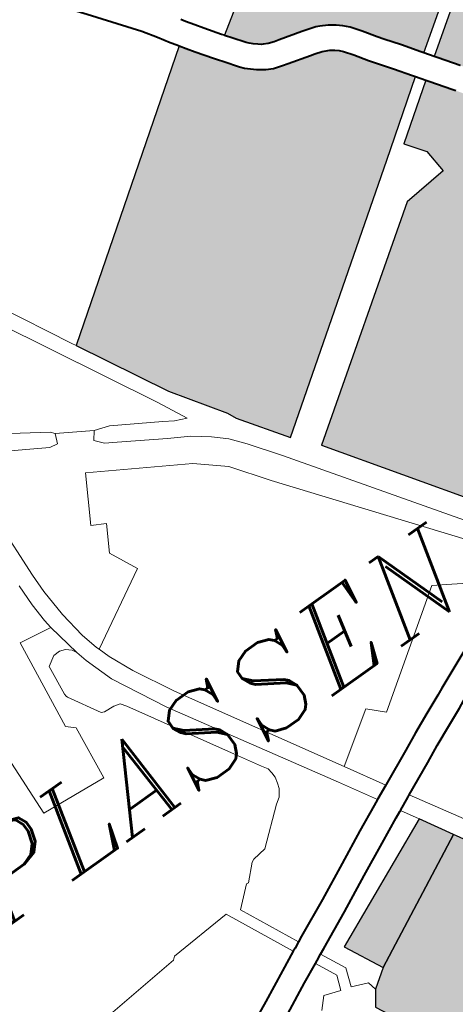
# Model space of a CAD drawing. Header units: metres. Extents: x 148316 to 148653, y 486436 to 486744.
# Tile 75 of 110: x 148544.65 to 148547.07, y 486723.2 to 486728.67. Entities that reach past the tile are written whole.
import ezdxf

# ---------------------------------------------------------------- set-up
doc = ezdxf.new("R2010")
doc.units = ezdxf.units.M
doc.header["$MEASUREMENT"] = 0
for name, color, linetype, lineweight in [('WVB-pen-brm-dik 018', 6, 'Continuous', 13), ('WVB-pen-dik 035', 1, 'Continuous', 40), ('WVB-raster-20%', 254, 'Continuous', 30), ('WVB-raster-60%', 253, 'Continuous', 30), ('WVB-tekst-dik 035', 1, 'Continuous', 40)]:
    doc.layers.add(name, color=color, linetype=linetype, lineweight=lineweight)
doc.styles.add('1 200   cursief   0.18', font='ITALICS.shx', dxfattribs={"height": 0.36})

# ---------------------------------------------------------------- blocks, each defined once
blk = doc.blocks.new('INZET')
at = {"layer": 'WVB-raster-20%', "extrusion": (0, 0, -1)}
blk.add_hatch(color=256, dxfattribs=at).paths.add_polyline_path([(0.085205, -0.051337), (0.084402, -0.050944), (0.082997, -0.050259), (0.082683, -0.050094), (0.081821, -0.049593), (0.080679, -0.048933), (0.082344, -0.046089), (0.086076, -0.047963), (0.086596, -0.048328), (0.086884, -0.048733), (0.085676, -0.051122)])
at = {"layer": 'WVB-raster-60%'}
for points in [[(-0.070436, -0.027937), (-0.070489, -0.027862), (-0.070816, -0.027399), (-0.071125, -0.026981), (-0.071235, -0.026819), (-0.071484, -0.026452), (-0.071695, -0.026167), (-0.071833, -0.026019), (-0.071978, -0.025894), (-0.072155, -0.025767), (-0.07236, -0.02566), (-0.072468, -0.025611), (-0.072719, -0.025531), (-0.072857, -0.025493), (-0.073503, -0.025311), (-0.073651, -0.025275), (-0.073815, -0.02522), (-0.073934, -0.025157), (-0.073974, -0.025132), (-0.074054, -0.025069), (-0.074156, -0.024985), (-0.074239, -0.024906), (-0.074293, -0.024845), (-0.074541, -0.024502), (-0.074648, -0.024356), (-0.074668, -0.02433), (-0.072547, -0.022928), (-0.071836, -0.02253), (-0.071575, -0.022384), (-0.070875, -0.022267), (-0.069475, -0.022228), (-0.068697, -0.022267), (-0.068814, -0.023862), (-0.065366, -0.024392)], [(-0.079648, -0.034484), (-0.08056, -0.033173), (-0.080681, -0.032915), (-0.081667, -0.031474), (-0.083013, -0.028955), (-0.075862, -0.023841), (-0.07575, -0.02401), (-0.075595, -0.024235), (-0.075286, -0.02467), (-0.075214, -0.024769), (-0.075107, -0.024914), (-0.074839, -0.025284), (-0.074743, -0.025393), (-0.074621, -0.025509), (-0.074493, -0.025614), (-0.074376, -0.025706), (-0.074283, -0.025765), (-0.074093, -0.025865), (-0.073846, -0.025948), (-0.07368, -0.025989), (-0.073045, -0.026168), (-0.072918, -0.026203), (-0.072719, -0.026266), (-0.072667, -0.026289), (-0.072522, -0.026365), (-0.072411, -0.026444), (-0.072319, -0.026524), (-0.072235, -0.026615), (-0.072055, -0.026857), (-0.071814, -0.027213), (-0.071696, -0.027386), (-0.071383, -0.027809), (-0.071061, -0.028265), (-0.071009, -0.028338), (-0.073001, -0.029768)], [(-0.067254, -0.034437), (-0.067362, -0.034284), (-0.067481, -0.034092), (-0.067582, -0.033908), (-0.067637, -0.033783), (-0.067667, -0.033693), (-0.067749, -0.033387), (-0.067842, -0.032998), (-0.067881, -0.032885), (-0.067974, -0.032685), (-0.068074, -0.032503), (-0.068197, -0.032333), (-0.068606, -0.031745), (-0.06879, -0.031461), (-0.068896, -0.031313), (-0.068923, -0.031273), (-0.069012, -0.031093), (-0.069069, -0.030966), (-0.069117, -0.030831), (-0.06915, -0.030701), (-0.06919, -0.030509), (-0.069211, -0.030337), (-0.069221, -0.030201), (-0.069232, -0.030005), (-0.069245, -0.02991), (-0.069286, -0.02975), (-0.069357, -0.029566), (-0.069417, -0.029422), (-0.069467, -0.029328), (-0.069577, -0.029154), (-0.06975, -0.028905), (-0.06982, -0.028805), (-0.070194, -0.02828), (-0.070263, -0.028182), (-0.064936, -0.024458), (-0.063759, -0.02464), (-0.063914, -0.025573), (-0.060881, -0.029656), (-0.064054, -0.032036), (-0.064534, -0.031495), (-0.06521, -0.030733), (-0.065444, -0.030375), (-0.065603, -0.030016), (-0.065923, -0.030158), (-0.065752, -0.030543), (-0.065489, -0.030946), (-0.064796, -0.031727), (-0.064335, -0.032247)], [(-0.086076, -0.047963), (-0.086627, -0.046866), (-0.082876, -0.045181), (-0.082344, -0.046089)]]:
    blk.add_hatch(color=256, dxfattribs=at).paths.add_polyline_path(points)
at = {"layer": 'WVB-raster-60%', "extrusion": (0, 0, -1)}
blk.add_hatch(color=256, dxfattribs=at).paths.add_polyline_path([(0.075639, -0.0398), (0.072469, -0.037551), (0.072119, -0.038134), (0.067678, -0.035051), (0.067945, -0.034671), (0.068086, -0.034445), (0.068211, -0.034217), (0.068291, -0.034034), (0.068338, -0.033895), (0.068427, -0.033559), (0.068515, -0.033194), (0.068531, -0.033147), (0.068599, -0.033002), (0.068666, -0.032878), (0.068768, -0.032738), (0.069187, -0.032136), (0.069369, -0.031855), (0.069471, -0.031713), (0.069529, -0.031626), (0.069646, -0.031391), (0.069719, -0.031226), (0.069787, -0.031036), (0.069832, -0.030859), (0.069882, -0.030623), (0.069908, -0.030403), (0.069919, -0.030245), (0.069929, -0.030073), (0.069933, -0.030045), (0.069954, -0.029963), (0.070006, -0.029828), (0.07005, -0.029721), (0.070073, -0.02968), (0.07016, -0.029542), (0.070325, -0.029305), (0.070392, -0.029208), (0.070765, -0.028685), (0.070836, -0.028583), (0.07235, -0.02967), (0.071959, -0.030217), (0.0719, -0.030914), (0.073213, -0.031036), (0.079068, -0.03516), (0.076346, -0.039097), (0.075876, -0.039219), (0.075649, -0.039613)])
at = {"layer": 'WVB-pen-brm-dik 018'}
for p, q in [((-0.076473, -0.022909), (-0.077439, -0.021639)), ((-0.076211, -0.023294), (-0.076473, -0.022909)), ((-0.074668, -0.02433), (-0.072547, -0.022928)), ((-0.076014, -0.023617), (-0.076211, -0.023294)), ((-0.075405, -0.023267), (-0.075324, -0.023387)), ((-0.075324, -0.023387), (-0.07517, -0.023618)), ((-0.075904, -0.023778), (-0.076014, -0.023617)), ((-0.07517, -0.023618), (-0.075021, -0.023835)), ((-0.083013, -0.028955), (-0.075862, -0.023841)), ((-0.075862, -0.023841), (-0.075904, -0.023778)), ((-0.075021, -0.023835), (-0.074718, -0.024261)), ((-0.074718, -0.024261), (-0.074668, -0.02433)), ((-0.065366, -0.024392), (-0.070436, -0.027937)), ((-0.070263, -0.028182), (-0.064936, -0.024458)), ((-0.083076, -0.028837), (-0.084725, -0.025715)), ((-0.084725, -0.025715), (-0.083076, -0.028837)), ((-0.08508, -0.025971), (-0.082082, -0.031556)), ((-0.082082, -0.031556), (-0.08508, -0.025971)), ((-0.070436, -0.027937), (-0.070263, -0.028182)), ((-0.071009, -0.028338), (-0.073001, -0.029768)), ((-0.070836, -0.028583), (-0.071009, -0.028338)), ((-0.07235, -0.02967), (-0.070836, -0.028583)), ((-0.083013, -0.028955), (-0.083076, -0.028837)), ((-0.083076, -0.028837), (-0.083013, -0.028955)), ((-0.081667, -0.031474), (-0.083013, -0.028955)), ((-0.085252, -0.030838), (-0.087128, -0.029718)), ((-0.087128, -0.029718), (-0.085252, -0.030838)), ((-0.073001, -0.029768), (-0.079648, -0.034484)), ((-0.071959, -0.030217), (-0.07235, -0.02967)), ((-0.084994, -0.030496), (-0.085929, -0.029883)), ((-0.085929, -0.029883), (-0.084994, -0.030496)), ((-0.0719, -0.030914), (-0.071959, -0.030217)), ((-0.084907, -0.030605), (-0.084994, -0.030496)), ((-0.084994, -0.030496), (-0.084907, -0.030605)), ((-0.085024, -0.030878), (-0.085252, -0.030838)), ((-0.085252, -0.030838), (-0.085024, -0.030878)), ((-0.084907, -0.030605), (-0.085024, -0.030878)), ((-0.085024, -0.030878), (-0.084907, -0.030605)), ((-0.083977, -0.031161), (-0.084907, -0.030605)), ((-0.084907, -0.030605), (-0.083977, -0.031161)), ((-0.0876, -0.031139), (-0.087697, -0.03344)), ((-0.087697, -0.03344), (-0.0876, -0.031139)), ((-0.079068, -0.03516), (-0.073213, -0.031036)), ((-0.073213, -0.031036), (-0.0719, -0.030914)), ((-0.084144, -0.031389), (-0.083977, -0.031161)), ((-0.083977, -0.031161), (-0.084144, -0.031389)), ((-0.083947, -0.031617), (-0.084144, -0.031389)), ((-0.084144, -0.031389), (-0.083947, -0.031617)), ((-0.083553, -0.031313), (-0.083977, -0.031161)), ((-0.083977, -0.031161), (-0.083553, -0.031313)), ((-0.082279, -0.032072), (-0.083553, -0.031313)), ((-0.083553, -0.031313), (-0.082279, -0.032072)), ((-0.083644, -0.031799), (-0.083947, -0.031617)), ((-0.083947, -0.031617), (-0.083644, -0.031799)), ((-0.082082, -0.031556), (-0.081673, -0.03239)), ((-0.081673, -0.03239), (-0.082082, -0.031556)), ((-0.080681, -0.032915), (-0.081667, -0.031474)), ((-0.082446, -0.032527), (-0.083644, -0.031799)), ((-0.083644, -0.031799), (-0.082446, -0.032527)), ((-0.085575, -0.03326), (-0.084854, -0.031978)), ((-0.084854, -0.031978), (-0.085575, -0.03326)), ((-0.084854, -0.031978), (-0.082279, -0.0335)), ((-0.082279, -0.0335), (-0.084854, -0.031978)), ((-0.082006, -0.032238), (-0.082279, -0.032072)), ((-0.082279, -0.032072), (-0.082006, -0.032238)), ((-0.081673, -0.03239), (-0.082006, -0.032238)), ((-0.082006, -0.032238), (-0.081673, -0.03239)), ((-0.081877, -0.032854), (-0.082446, -0.032527)), ((-0.082446, -0.032527), (-0.081877, -0.032854)), ((-0.081422, -0.033203), (-0.081877, -0.032854)), ((-0.081877, -0.032854), (-0.081422, -0.033203)), ((-0.08056, -0.033173), (-0.080681, -0.032915)), ((-0.085188, -0.033466), (-0.085575, -0.03326)), ((-0.085575, -0.03326), (-0.085188, -0.033466)), ((-0.081058, -0.033521), (-0.081422, -0.033203)), ((-0.081422, -0.033203), (-0.081058, -0.033521)), ((-0.079648, -0.034484), (-0.08056, -0.033173)), ((-0.088185, -0.034112), (-0.08817, -0.03347)), ((-0.08817, -0.03347), (-0.088185, -0.034112)), ((-0.087697, -0.03344), (-0.087709, -0.033993)), ((-0.087709, -0.033993), (-0.087697, -0.03344)), ((-0.0856, -0.034187), (-0.085188, -0.033466)), ((-0.085188, -0.033466), (-0.0856, -0.034187)), ((-0.082279, -0.0335), (-0.081513, -0.03415)), ((-0.081513, -0.03415), (-0.082279, -0.0335)), ((-0.080724, -0.033931), (-0.081058, -0.033521)), ((-0.081058, -0.033521), (-0.080724, -0.033931)), ((-0.088154, -0.034658), (-0.088185, -0.034112)), ((-0.088185, -0.034112), (-0.088154, -0.034658)), ((-0.087709, -0.033993), (-0.087659, -0.034816)), ((-0.087659, -0.034816), (-0.087709, -0.033993)), ((-0.081513, -0.03415), (-0.080778, -0.035147)), ((-0.080778, -0.035147), (-0.081513, -0.03415)), ((-0.080118, -0.034765), (-0.080724, -0.033931)), ((-0.080724, -0.033931), (-0.080118, -0.034765)), ((-0.085214, -0.034986), (-0.0856, -0.034187)), ((-0.0856, -0.034187), (-0.085214, -0.034986)), ((-0.088126, -0.034927), (-0.088154, -0.034658)), ((-0.088154, -0.034658), (-0.088126, -0.034927)), ((-0.089391, -0.037393), (-0.089071, -0.034777)), ((-0.089071, -0.034777), (-0.089391, -0.037393)), ((-0.089071, -0.034777), (-0.088126, -0.034927)), ((-0.088126, -0.034927), (-0.089071, -0.034777)), ((-0.088126, -0.034927), (-0.087942, -0.035907)), ((-0.087942, -0.035907), (-0.088126, -0.034927)), ((-0.087659, -0.034816), (-0.087542, -0.035595)), ((-0.087542, -0.035595), (-0.087659, -0.034816)), ((-0.076861, -0.039403), (-0.080118, -0.034765)), ((-0.080118, -0.034765), (-0.076861, -0.039403)), ((-0.087385, -0.036189), (-0.085214, -0.034986)), ((-0.085214, -0.034986), (-0.087385, -0.036189)), ((-0.080778, -0.035147), (-0.076576, -0.040582)), ((-0.076576, -0.040582), (-0.080778, -0.035147)), ((-0.076346, -0.039097), (-0.079068, -0.03516)), ((-0.088795, -0.035776), (-0.088888, -0.036653)), ((-0.088888, -0.036653), (-0.088795, -0.035776)), ((-0.088509, -0.035607), (-0.088795, -0.035776)), ((-0.088795, -0.035776), (-0.088509, -0.035607)), ((-0.088314, -0.035599), (-0.088509, -0.035607)), ((-0.088509, -0.035607), (-0.088314, -0.035599)), ((-0.088146, -0.035652), (-0.088314, -0.035599)), ((-0.088314, -0.035599), (-0.088146, -0.035652)), ((-0.088005, -0.035775), (-0.088146, -0.035652)), ((-0.088146, -0.035652), (-0.088005, -0.035775)), ((-0.087942, -0.035907), (-0.088005, -0.035775)), ((-0.088005, -0.035775), (-0.087942, -0.035907)), ((-0.087542, -0.035595), (-0.087413, -0.036106)), ((-0.087413, -0.036106), (-0.087542, -0.035595)), ((-0.087859, -0.03624), (-0.087942, -0.035907)), ((-0.087942, -0.035907), (-0.087859, -0.03624)), ((-0.087582, -0.037057), (-0.087859, -0.03624)), ((-0.087859, -0.03624), (-0.087582, -0.037057)), ((-0.087413, -0.036106), (-0.087385, -0.036189)), ((-0.087385, -0.036189), (-0.087413, -0.036106)), ((-0.087275, -0.036512), (-0.087385, -0.036189)), ((-0.087385, -0.036189), (-0.087275, -0.036512)), ((-0.086967, -0.037215), (-0.087275, -0.036512)), ((-0.087275, -0.036512), (-0.086967, -0.037215)), ((-0.088888, -0.036653), (-0.088885, -0.036722)), ((-0.088885, -0.036722), (-0.088888, -0.036653)), ((-0.088885, -0.036722), (-0.08887, -0.036765)), ((-0.08887, -0.036765), (-0.088885, -0.036722)), ((-0.08887, -0.036765), (-0.088351, -0.037654)), ((-0.088351, -0.037654), (-0.08887, -0.036765)), ((-0.086782, -0.038589), (-0.087582, -0.037057)), ((-0.087582, -0.037057), (-0.086782, -0.038589)), ((-0.091191, -0.037171), (-0.091272, -0.039012)), ((-0.091272, -0.039012), (-0.091191, -0.037171)), ((-0.089169, -0.037595), (-0.089391, -0.037393)), ((-0.089391, -0.037393), (-0.089169, -0.037595)), ((-0.086351, -0.038356), (-0.086967, -0.037215)), ((-0.086967, -0.037215), (-0.086351, -0.038356)), ((-0.089351, -0.039173), (-0.089169, -0.037595)), ((-0.089169, -0.037595), (-0.089351, -0.039173)), ((-0.088351, -0.037654), (-0.088271, -0.037694)), ((-0.088271, -0.037694), (-0.088351, -0.037654)), ((-0.088271, -0.037694), (-0.087961, -0.037714)), ((-0.087961, -0.037714), (-0.088271, -0.037694)), ((-0.087961, -0.037714), (-0.087782, -0.037764)), ((-0.087782, -0.037764), (-0.087961, -0.037714)), ((-0.087782, -0.037764), (-0.087672, -0.037924)), ((-0.087672, -0.037924), (-0.087782, -0.037764)), ((-0.087672, -0.037924), (-0.086003, -0.040742)), ((-0.086003, -0.040742), (-0.087672, -0.037924)), ((-0.083727, -0.042791), (-0.086351, -0.038356)), ((-0.086351, -0.038356), (-0.083727, -0.042791)), ((-0.084107, -0.04305), (-0.086782, -0.038589)), ((-0.086782, -0.038589), (-0.084107, -0.04305)), ((-0.091272, -0.039012), (-0.089351, -0.039173)), ((-0.089351, -0.039173), (-0.091272, -0.039012)), ((-0.078829, -0.04011), (-0.081893, -0.042247)), ((-0.081893, -0.042247), (-0.078829, -0.04011)), ((-0.077361, -0.041011), (-0.078829, -0.04011)), ((-0.078829, -0.04011), (-0.077361, -0.041011)), ((-0.086003, -0.040742), (-0.085587, -0.041451)), ((-0.085587, -0.041451), (-0.086003, -0.040742)), ((-0.085587, -0.041451), (-0.085489, -0.041618)), ((-0.085489, -0.041618), (-0.085587, -0.041451)), ((-0.085489, -0.041618), (-0.085469, -0.041766)), ((-0.085469, -0.041766), (-0.085489, -0.041618)), ((-0.085469, -0.041766), (-0.085459, -0.041914)), ((-0.085459, -0.041914), (-0.085469, -0.041766)), ((-0.085459, -0.041914), (-0.085499, -0.042091)), ((-0.085499, -0.042091), (-0.085459, -0.041914)), ((-0.082305, -0.041835), (-0.083727, -0.042791)), ((-0.083727, -0.042791), (-0.082305, -0.041835)), ((-0.081893, -0.042247), (-0.082305, -0.041835)), ((-0.082305, -0.041835), (-0.081893, -0.042247)), ((-0.085548, -0.042239), (-0.085686, -0.042436)), ((-0.085686, -0.042436), (-0.085548, -0.042239)), ((-0.085499, -0.042091), (-0.085548, -0.042239)), ((-0.085548, -0.042239), (-0.085499, -0.042091)), ((-0.080252, -0.04259), (-0.07932, -0.042179)), ((-0.085863, -0.042555), (-0.086848, -0.043373)), ((-0.086848, -0.043373), (-0.085863, -0.042555)), ((-0.085686, -0.042436), (-0.085863, -0.042555)), ((-0.085863, -0.042555), (-0.085686, -0.042436)), ((-0.08046, -0.042682), (-0.080252, -0.04259)), ((-0.083727, -0.042791), (-0.083084, -0.043878)), ((-0.083084, -0.043878), (-0.083727, -0.042791)), ((-0.081002, -0.042921), (-0.08046, -0.042682)), ((-0.083502, -0.044074), (-0.084107, -0.04305)), ((-0.084107, -0.04305), (-0.083502, -0.044074)), ((-0.081574, -0.043173), (-0.081002, -0.042921)), ((-0.087262, -0.043432), (-0.087351, -0.043471)), ((-0.087351, -0.043471), (-0.087262, -0.043432)), ((-0.086848, -0.043373), (-0.087262, -0.043432)), ((-0.087262, -0.043432), (-0.086848, -0.043373)), ((-0.083066, -0.043869), (-0.08207, -0.043412)), ((-0.08207, -0.043412), (-0.081574, -0.043173)), ((-0.080177, -0.043322), (-0.080719, -0.043561)), ((-0.087351, -0.043471), (-0.087765, -0.043875)), ((-0.087765, -0.043875), (-0.087351, -0.043471)), ((-0.080719, -0.043561), (-0.081281, -0.043809)), ((-0.087824, -0.043865), (-0.088376, -0.04436)), ((-0.088376, -0.04436), (-0.087824, -0.043865)), ((-0.087765, -0.043875), (-0.087824, -0.043865)), ((-0.087824, -0.043865), (-0.087765, -0.043875)), ((-0.083485, -0.044066), (-0.083084, -0.043878)), ((-0.083084, -0.043878), (-0.083066, -0.043869)), ((-0.081281, -0.043809), (-0.081772, -0.044045)), ((-0.088771, -0.04423), (-0.090614, -0.044345)), ((-0.090614, -0.044345), (-0.088771, -0.04423)), ((-0.087851, -0.046147), (-0.088771, -0.04423)), ((-0.088771, -0.04423), (-0.087851, -0.046147)), ((-0.084406, -0.044501), (-0.08367, -0.044153)), ((-0.08367, -0.044153), (-0.083502, -0.044074)), ((-0.083502, -0.044074), (-0.083485, -0.044066)), ((-0.081772, -0.044045), (-0.082711, -0.044476)), ((-0.090703, -0.044414), (-0.093087, -0.044631)), ((-0.093087, -0.044631), (-0.090703, -0.044414)), ((-0.090614, -0.044345), (-0.090703, -0.044414)), ((-0.090703, -0.044414), (-0.090614, -0.044345)), ((-0.088376, -0.04436), (-0.08758, -0.046018)), ((-0.08758, -0.046018), (-0.088376, -0.04436)), ((-0.085332, -0.044945), (-0.084406, -0.044501)), ((-0.082771, -0.044504), (-0.083164, -0.044689)), ((-0.082711, -0.044476), (-0.082771, -0.044504)), ((-0.082711, -0.044476), (-0.080206, -0.048649)), ((-0.080206, -0.048649), (-0.082711, -0.044476)), ((-0.083371, -0.044786), (-0.084105, -0.045133)), ((-0.083187, -0.044699), (-0.083371, -0.044786)), ((-0.083164, -0.044689), (-0.083187, -0.044699)), ((-0.082876, -0.045181), (-0.083164, -0.044689)), ((-0.083164, -0.044689), (-0.082876, -0.045181)), ((-0.086359, -0.045442), (-0.085332, -0.044945)), ((-0.086627, -0.046866), (-0.082876, -0.045181)), ((-0.084105, -0.045133), (-0.085028, -0.045576)), ((-0.082876, -0.045181), (-0.082344, -0.046089)), ((-0.087419, -0.045941), (-0.086359, -0.045442)), ((-0.085028, -0.045576), (-0.086058, -0.046074)), ((-0.088407, -0.046411), (-0.087851, -0.046147)), ((-0.087851, -0.046147), (-0.087759, -0.046103)), ((-0.087759, -0.046103), (-0.08758, -0.046018)), ((-0.08758, -0.046018), (-0.087419, -0.045941)), ((-0.086058, -0.046074), (-0.087119, -0.046574)), ((-0.082344, -0.046089), (-0.080679, -0.048933)), ((-0.089284, -0.046839), (-0.088407, -0.046411)), ((-0.087277, -0.046649), (-0.087458, -0.046735)), ((-0.087119, -0.046574), (-0.087277, -0.046649)), ((-0.087277, -0.046649), (-0.08693, -0.047371)), ((-0.08693, -0.047371), (-0.087277, -0.046649)), ((-0.090378, -0.047357), (-0.089284, -0.046839)), ((-0.087548, -0.046778), (-0.088104, -0.047042)), ((-0.087458, -0.046735), (-0.087548, -0.046778)), ((-0.087255, -0.047388), (-0.087548, -0.046778)), ((-0.087548, -0.046778), (-0.087255, -0.047388)), ((-0.086076, -0.047963), (-0.086627, -0.046866)), ((-0.088104, -0.047042), (-0.088981, -0.04747)), ((-0.087401, -0.047799), (-0.087255, -0.047388)), ((-0.087255, -0.047388), (-0.087401, -0.047799)), ((-0.08693, -0.047371), (-0.087113, -0.047887)), ((-0.087113, -0.047887), (-0.08693, -0.047371)), ((-0.088155, -0.047947), (-0.087871, -0.047634)), ((-0.087871, -0.047634), (-0.088155, -0.047947)), ((-0.087871, -0.047634), (-0.087401, -0.047799)), ((-0.087401, -0.047799), (-0.087871, -0.047634)), ((-0.087113, -0.047887), (-0.086658, -0.048073)), ((-0.086658, -0.048073), (-0.087113, -0.047887)), ((-0.086658, -0.048073), (-0.086596, -0.048328)), ((-0.086596, -0.048328), (-0.086658, -0.048073)), ((-0.086596, -0.048328), (-0.086076, -0.047963)), ((-0.086884, -0.048733), (-0.086596, -0.048328))]:
    blk.add_line(p, q, dxfattribs=at)
at = {"layer": 'WVB-pen-dik 035', "flags": 128}
for points in [[(-0.085601, -0.01385), (-0.083448, -0.015032), (-0.082646, -0.015491), (-0.082012, -0.015928), (-0.081657, -0.016215), (-0.081153, -0.016719), (-0.080765, -0.017163), (-0.080075, -0.018169), (-0.079442, -0.01908), (-0.07875, -0.019934), (-0.077439, -0.021639), (-0.076473, -0.022909), (-0.076211, -0.023294)], [(-0.076211, -0.023294), (-0.076014, -0.023617), (-0.075904, -0.023778), (-0.075862, -0.023841)], [(-0.074668, -0.02433), (-0.074718, -0.024261), (-0.075021, -0.023835), (-0.07517, -0.023618), (-0.075324, -0.023387), (-0.075405, -0.023267)], [(-0.075862, -0.023841), (-0.07575, -0.02401), (-0.075595, -0.024235), (-0.075286, -0.02467), (-0.075214, -0.024769), (-0.075107, -0.024914), (-0.074839, -0.025284), (-0.074743, -0.025393), (-0.074621, -0.025509), (-0.074493, -0.025614), (-0.074376, -0.025706), (-0.074283, -0.025765), (-0.074093, -0.025865), (-0.073846, -0.025948), (-0.07368, -0.025989), (-0.073045, -0.026168), (-0.072918, -0.026203), (-0.072719, -0.026266), (-0.072667, -0.026289), (-0.072522, -0.026365), (-0.072411, -0.026444), (-0.072319, -0.026524), (-0.072235, -0.026615), (-0.072055, -0.026857), (-0.071814, -0.027213), (-0.071696, -0.027386), (-0.071383, -0.027809), (-0.071061, -0.028265), (-0.071009, -0.028338)], [(-0.070436, -0.027937), (-0.070489, -0.027862), (-0.070816, -0.027399), (-0.071125, -0.026981), (-0.071235, -0.026819), (-0.071484, -0.026452), (-0.071695, -0.026167), (-0.071833, -0.026019), (-0.071978, -0.025894), (-0.072155, -0.025767), (-0.07236, -0.02566), (-0.072468, -0.025611), (-0.072719, -0.025531), (-0.072857, -0.025493), (-0.073503, -0.025311), (-0.073651, -0.025275), (-0.073815, -0.02522), (-0.073934, -0.025157), (-0.073974, -0.025132), (-0.074054, -0.025069), (-0.074156, -0.024985), (-0.074239, -0.024906), (-0.074293, -0.024845), (-0.074541, -0.024502), (-0.074648, -0.024356), (-0.074668, -0.02433)], [(-0.070263, -0.028182), (-0.070436, -0.027937)], [(-0.071009, -0.028338), (-0.070836, -0.028583)], [(-0.06982, -0.028805), (-0.070194, -0.02828), (-0.070263, -0.028182)], [(-0.070836, -0.028583), (-0.070765, -0.028685), (-0.070392, -0.029208), (-0.070325, -0.029305)], [(-0.075895, -0.040742), (-0.076509, -0.040999), (-0.077276, -0.041315), (-0.077443, -0.041383), (-0.078203, -0.041706), (-0.07932, -0.042179), (-0.080252, -0.04259), (-0.08046, -0.042682), (-0.081002, -0.042921), (-0.081574, -0.043173), (-0.08207, -0.043412), (-0.083066, -0.043869), (-0.083084, -0.043878)], [(-0.082711, -0.044476), (-0.081772, -0.044045), (-0.081281, -0.043809), (-0.080719, -0.043561), (-0.080177, -0.043322), (-0.07997, -0.04323), (-0.079042, -0.042822), (-0.07793, -0.042351), (-0.077728, -0.042265)], [(-0.083084, -0.043878), (-0.083485, -0.044066), (-0.083502, -0.044074)], [(-0.083502, -0.044074), (-0.08367, -0.044153), (-0.084406, -0.044501), (-0.085332, -0.044945), (-0.086359, -0.045442), (-0.087419, -0.045941), (-0.08758, -0.046018)], [(-0.083164, -0.044689), (-0.082771, -0.044504), (-0.082711, -0.044476)], [(-0.087277, -0.046649), (-0.087119, -0.046574), (-0.086058, -0.046074), (-0.085028, -0.045576), (-0.084105, -0.045133), (-0.083371, -0.044786), (-0.083187, -0.044699), (-0.083164, -0.044689)], [(-0.087851, -0.046147), (-0.088407, -0.046411), (-0.089284, -0.046839), (-0.090378, -0.047357)], [(-0.08758, -0.046018), (-0.087759, -0.046103), (-0.087851, -0.046147)], [(-0.087548, -0.046778), (-0.087458, -0.046735), (-0.087277, -0.046649)], [(-0.090079, -0.04799), (-0.088981, -0.04747), (-0.088104, -0.047042), (-0.087548, -0.046778)]]:
    blk.add_lwpolyline(points, dxfattribs=at)
at = {"layer": 'WVB-raster-20%', "flags": 128}
blk.add_lwpolyline([(-0.085205, -0.051337), (-0.084402, -0.050944), (-0.082997, -0.050259), (-0.082683, -0.050094), (-0.081821, -0.049593), (-0.080679, -0.048933), (-0.082344, -0.046089), (-0.086076, -0.047963), (-0.086596, -0.048328), (-0.086884, -0.048733), (-0.085676, -0.051122)], close=True, dxfattribs=at)
at = {"layer": 'WVB-raster-60%', "flags": 128}
for points in [[(-0.072547, -0.022928), (-0.074668, -0.02433), (-0.074648, -0.024356), (-0.074541, -0.024502), (-0.074293, -0.024845), (-0.074239, -0.024906), (-0.074156, -0.024985), (-0.074054, -0.025069), (-0.073974, -0.025132), (-0.073934, -0.025157), (-0.073815, -0.02522), (-0.073651, -0.025275), (-0.073503, -0.025311), (-0.072857, -0.025493), (-0.072719, -0.025531), (-0.072468, -0.025611), (-0.07236, -0.02566), (-0.072155, -0.025767), (-0.071978, -0.025894), (-0.071833, -0.026019), (-0.071695, -0.026167), (-0.071484, -0.026452), (-0.071235, -0.026819), (-0.071125, -0.026981), (-0.070816, -0.027399), (-0.070489, -0.027862), (-0.070436, -0.027937), (-0.065366, -0.024392)], [(-0.064936, -0.024458), (-0.070263, -0.028182), (-0.070194, -0.02828), (-0.06982, -0.028805)], [(-0.070325, -0.029305), (-0.070392, -0.029208), (-0.070765, -0.028685), (-0.070836, -0.028583), (-0.07235, -0.02967), (-0.071959, -0.030217), (-0.0719, -0.030914), (-0.073213, -0.031036), (-0.079068, -0.03516), (-0.076346, -0.039097)]]:
    blk.add_lwpolyline(points, dxfattribs=at)
for points in [[(-0.073001, -0.029768), (-0.071009, -0.028338), (-0.071061, -0.028265), (-0.071383, -0.027809), (-0.071696, -0.027386), (-0.071814, -0.027213), (-0.072055, -0.026857), (-0.072235, -0.026615), (-0.072319, -0.026524), (-0.072411, -0.026444), (-0.072522, -0.026365), (-0.072667, -0.026289), (-0.072719, -0.026266), (-0.072918, -0.026203), (-0.073045, -0.026168), (-0.07368, -0.025989), (-0.073846, -0.025948), (-0.074093, -0.025865), (-0.074283, -0.025765), (-0.074376, -0.025706), (-0.074493, -0.025614), (-0.074621, -0.025509), (-0.074743, -0.025393), (-0.074839, -0.025284), (-0.075107, -0.024914), (-0.075214, -0.024769), (-0.075286, -0.02467), (-0.075595, -0.024235), (-0.07575, -0.02401), (-0.075862, -0.023841), (-0.083013, -0.028955), (-0.081667, -0.031474), (-0.080681, -0.032915), (-0.08056, -0.033173), (-0.079648, -0.034484)], [(-0.086076, -0.047963), (-0.082344, -0.046089), (-0.082876, -0.045181), (-0.086627, -0.046866)]]:
    blk.add_lwpolyline(points, close=True, dxfattribs=at)
at = {"layer": 'WVB-tekst-dik 035', "style": '1 200   cursief   0.18'}
blk.add_text('NOORDERPLASSEN', height=0.0024, dxfattribs=at).set_placement((-0.110845, -0.040988))

msp = doc.modelspace()

# ---------------------------------------------------------------- block references
at = {"layer": 'WVB-raster-60%', "xscale": 200, "yscale": 200, "zscale": 200, "rotation": 35.4407035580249}
msp.add_blockref('INZET', (148555.136, 486741.2042), dxfattribs=at)

doc.saveas('drawing.dxf')
